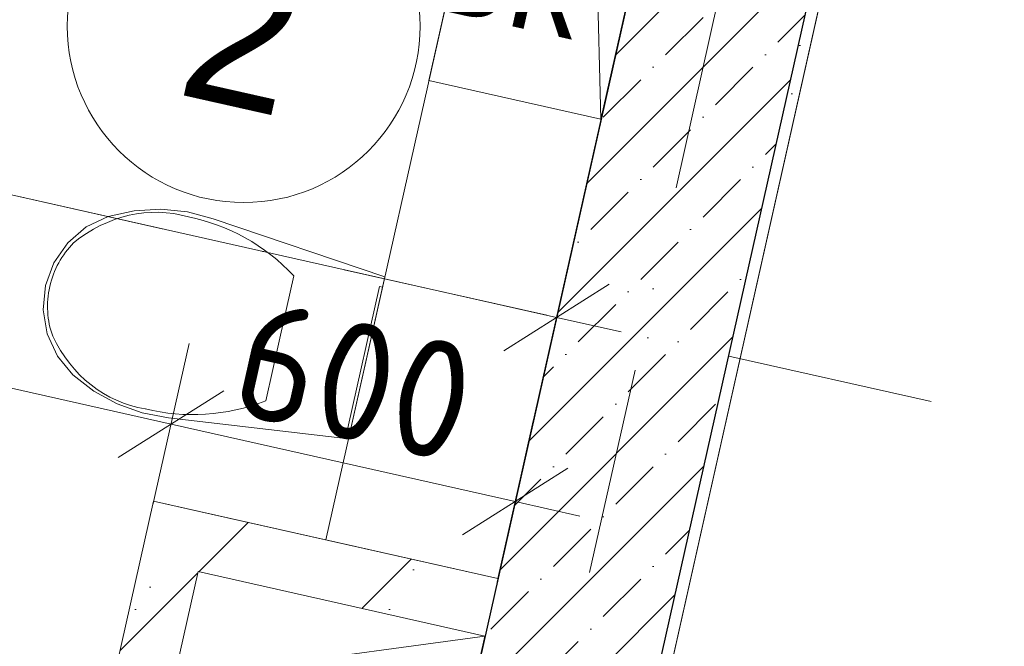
# Model space of a CAD drawing. Header units: millimetres. Extents: x -7213913 to -6999406, y 6129472 to 6470382.
# Tile 253 of 256: x -7193821 to -7192146, y 6186729 to 6187794. Entities that reach past the tile are written whole.
import ezdxf
from ezdxf.enums import TextEntityAlignment as Align

# ---------------------------------------------------------------- set-up
doc = ezdxf.new("R2010")
doc.units = ezdxf.units.MM
doc.header["$MEASUREMENT"] = 0
doc.linetypes.add('Штрихпунктирная', pattern=[670.277762, 352.777767, -176.388884, 0, -141.111112])
for name, color, linetype in [('S - квартира_помещение.АР', 7, 'Continuous'), ('S - МОП.АР', 7, 'Continuous'), ('АР-Мебель_Сантехника.АР', 7, 'Continuous'), ('АР-Стены_внутренние_пилоны.АР', 7, 'Continuous'), ('АР-Стены_Перегородки_межквартирные_200.АР', 7, 'Continuous'), ('АР-Чертеж-Оси_Осевые размеры.АР', 7, 'Continuous'), ('АР-Чертеж-Размеры.АР', 7, 'Continuous')]:
    doc.layers.add(name, color=color, linetype=linetype)
for name, color, linetype, lineweight in [('S - квартира_помещение.АР_Ном._пера__2', 8, 'Continuous', 15), ('S - МОП.АР_Ном._пера__2', 8, 'Continuous', 15), ('АР-Мебель_Сантехника.АР_Ном._пера__101', 252, 'Continuous', 0), ('АР-Стены_внутренние_пилоны.АР_Ном._пера__1', 7, 'Continuous', 30), ('АР-Стены_Перегородки_межквартирные_200.АР_Ном._пера__1', 7, 'Continuous', 30), ('АР-Чертеж-Оси_Осевые размеры.АР_Ном._пера__120', 7, 'Continuous', 0), ('АР-Чертеж-Размеры.АР_Ном._пера__1', 7, 'Continuous', 0), ('ИОС-Шахты и отверстия.АР_Ном._пера__1', 7, 'Continuous', 0), ('Паспорта Зон Archicad_Ном._пера__1', 7, 'Continuous', 0)]:
    doc.layers.add(name, color=color, linetype=linetype, lineweight=lineweight)
doc.styles.add('РЎР“Р•РќР•Р\xa0Р\x98Р\xa0_РЎРўР\x98Р›Р¬_1', font='txt')
doc.styles.add('РЎР“Р•РќР•Р\xa0Р\x98Р\xa0_РЎРўР\x98Р›Р¬_2', font='calibri.ttf')
doc.styles.add('РЎР“Р•РќР•Р\xa0Р\x98Р\xa0_РЎРўР\x98Р›Р¬_3', font='GOST_Common.ttf')
doc.styles.add('РЎР“Р•РќР•Р\xa0Р\x98Р\xa0_РЎРўР\x98Р›Р¬_4', font='arial.ttf')
doc.styles.add('РЎР“Р•РќР•Р\xa0Р\x98Р\xa0_РЎРўР\x98Р›Р¬_5', font='GOTHIC.TTF')
doc.dimstyles.new('СГЕНЕРИР_СТИЛЬ__4', dxfattribs={"dimtxt": 200, "dimasz": 142.5, "dimexe": 0.18, "dimexo": 0.0625, "dimgap": 0, "dimtad": 1, "dimdec": 0, "dimzin": 0, "dimdsep": 46, "dimtxsty": 'РЎР“Р•РќР•Р\xa0Р\x98Р\xa0_РЎРўР\x98Р›Р¬_3', "dimblk": 'ARROWHEAD_6', "dimblk1": 'ARROWHEAD_6', "dimblk2": 'ARROWHEAD_6', "dimcen": 0.09, "dimse1": 1, "dimse2": 1, "dimclrd": 7, "dimclre": 7, "dimclrt": 7, "dimazin": 0, "dimtfac": 1, "dimtdec": 4, "dimtmove": 2, "dimatfit": 3, "dimfxl": 1, "dimtolj": 1, "dimtzin": 0, "dimarcsym": 0})
doc.dimstyles.new('СГЕНЕРИР_СТИЛЬ__5', dxfattribs={"dimtxt": 200, "dimasz": 142.5, "dimexe": 0.18, "dimexo": 0.0625, "dimgap": 0, "dimtad": 1, "dimdec": 0, "dimzin": 0, "dimdsep": 46, "dimtxsty": 'РЎР“Р•РќР•Р\xa0Р\x98Р\xa0_РЎРўР\x98Р›Р¬_3', "dimblk": 'ARROWHEAD_6', "dimblk1": 'ARROWHEAD_6', "dimblk2": 'ARROWHEAD_6', "dimcen": 0.09, "dimse1": 1, "dimse2": 1, "dimclrd": 7, "dimclre": 7, "dimclrt": 7, "dimazin": 0, "dimtfac": 1, "dimtdec": 4, "dimtmove": 0, "dimatfit": 3, "dimfxl": 1, "dimtolj": 1, "dimtzin": 0, "dimarcsym": 0})
pattern_1 = [(45, (-6566190.34, 6562677.8), (-169.70563, 169.70563), []), (90, (-6566360.05, 6562847.5), (-216, 0), [0, -144, 0, -216]), (155, (-6566190.34, 6563017.2), (91.285545, 195.76248), [0, -105.6, 0, -182.4])]

# ---------------------------------------------------------------- blocks, each defined once
blk = doc.blocks.new('С_у_2_42_10', base_point=(-7193994.8, 6186917.3))
at = {"layer": 'S - квартира_помещение.АР_Ном._пера__2', "color": 8, "linetype": 'Continuous', "lineweight": 15, "flags": 128}
blk.add_lwpolyline([(-7195540.6, 6188571.4), (-7195672, 6187986), (-7195086.6, 6187854.5), (-7195421.9, 6186361.7), (-7193812, 6186000.1), (-7193592.9, 6186975.9), (-7193007.4, 6186844.4), (-7192759.8, 6187946.8)], close=True, dxfattribs=at)
at = {"layer": 'Паспорта Зон Archicad_Ном._пера__1', "color": 7, "linetype": 'Continuous', "lineweight": 0}
blk.add_circle((-7193439.8, 6187783.4), 300, dxfattribs=at)
at = {"layer": 'Паспорта Зон Archicad_Ном._пера__1', "color": 7, "lineweight": 0, "style": 'РЎР“Р•РќР•Р\xa0Р\x98Р\xa0_РЎРўР\x98Р›Р¬_1'}
blk.add_attdef('ROOM_NUMBER', text='', height=250, rotation=347.3417, dxfattribs=at).set_placement((-7193439.8, 6187770.7), align=Align.MIDDLE_CENTER)
at = {"layer": 'Паспорта Зон Archicad_Ном._пера__1', "color": 7, "lineweight": 0, "style": 'РЎР“Р•РќР•Р\xa0Р\x98Р\xa0_РЎРўР\x98Р›Р¬_2'}
blk.add_attdef('ROOM_AREA', text='', height=200, rotation=347.3417, dxfattribs=at).set_placement((-7193827.7, 6186627.7), align=Align.MIDDLE_RIGHT)
blk = doc.blocks.new('Коридор_5_57_10', base_point=(-7189263.8, 6194703.5))
at = {"layer": 'S - МОП.АР_Ном._пера__2', "color": 8, "linetype": 'Continuous', "lineweight": 15, "flags": 128}
blk.add_lwpolyline([(-7191099.4, 6184478.7), (-7190731.3, 6186117.9), (-7190693, 6186288.5), (-7191180.8, 6186398), (-7190283.5, 6190393.4), (-7189407, 6194295.8), (-7187528.7, 6193874), (-7187168.1, 6195479.6), (-7189046.4, 6195901.5), (-7188818.6, 6196915.6), (-7190340.7, 6197257.5), (-7190739.4, 6195482.3), (-7190758.9, 6195486.7), (-7190824.7, 6195194), (-7190805.2, 6195189.6), (-7191221.5, 6193335.7), (-7191470.3, 6192228.3), (-7191908.5, 6190276.9), (-7192300.8, 6188530.4), (-7192629.5, 6187066.9), (-7193451.2, 6183408)], dxfattribs=at)
at = {"layer": 'Паспорта Зон Archicad_Ном._пера__1', "color": 7, "lineweight": 0, "style": 'РЎР“Р•РќР•Р\xa0Р\x98Р\xa0_РЎРўР\x98Р›Р¬_3'}
blk.add_attdef('ROOM_NUMBER', text='', height=350, rotation=347.3417, dxfattribs=at).set_placement((-7191409.9, 6189483.6), align=Align.MIDDLE_CENTER)
at = {"layer": 'Паспорта Зон Archicad_Ном._пера__1', "color": 7, "lineweight": 0, "style": 'РЎР“Р•РќР•Р\xa0Р\x98Р\xa0_РЎРўР\x98Р›Р¬_2'}
blk.add_attdef('ROOM_AREA', text='', height=200, rotation=347.3417, dxfattribs=at).set_placement((-7191164.6, 6188898.1), align=Align.MIDDLE_RIGHT)
blk = doc.blocks.new('Унитаз 23[113]_10', base_point=(-7193230.7, 6187219.6))
at = {"layer": 'АР-Мебель_Сантехника.АР_Ном._пера__101', "color": 252, "linetype": 'Continuous', "lineweight": 0}
for p, q in [((-7193354.5, 6187359.1), (-7193378.4, 6187252.8)), ((-7193378.4, 6187252.8), (-7193402.3, 6187146.5))]:
    blk.add_line(p, q, dxfattribs=at)
at = {"layer": 'АР-Мебель_Сантехника.АР_Ном._пера__101', "color": 252, "linetype": 'Continuous', "lineweight": 0, "flags": 128}
for points in [[(-7193654.9, 6187141.3), (-7193694.6, 6187162.9), (-7193730.5, 6187190.5), (-7193756.7, 6187222.6), (-7193773.8, 6187260.3), (-7193780.7, 6187301.1), (-7193777, 6187342.3), (-7193762.7, 6187381.2), (-7193739, 6187415.1), (-7193707.4, 6187441.9), (-7193670.1, 6187459.8), (-7193625.8, 6187469.3), (-7193580.6, 6187471.9), (-7193535.6, 6187467.4), (-7193491.8, 6187455.9), (-7193199.8, 6187357.2), (-7193261.6, 6187082.1), (-7193567.8, 6187117.7), (-7193612.3, 6187126.1)], [(-7193203.7, 6187339.6), (-7193257.6, 6187099.6), (-7193262.5, 6187100.7), (-7193208.6, 6187340.7)]]:
    blk.add_lwpolyline(points, close=True, dxfattribs=at)
at = {"layer": 'АР-Мебель_Сантехника.АР_Ном._пера__101', "color": 252, "linetype": 'Continuous', "lineweight": 0}
for centre, major_axis, start_param, end_param in [((-7193602.3, 6187211.4), (56.3, 250.7), 6.227458, 7.128046), ((-7193618.4, 6187042.2), (93.2, 414.9), 5.753783, 6.306803), ((-7193651.5, 6187313.3), (30.4, 135.2), 0.938292, 1.564935), ((-7193651.2, 6187314.9), (30.4, 135.2), 1.576657, 2.203301), ((-7193563.1, 6187386), (56.3, 250.7), 2.296735, 3.197324), ((-7193505.3, 6187545.8), (93.2, 414.9), 3.117977, 3.670997)]:
    blk.add_ellipse(centre, major_axis=major_axis, ratio=0.875546, start_param=start_param, end_param=end_param, dxfattribs=at)
blk = doc.blocks.new('Символ Проема в Полу 21[121]_10', base_point=(-7192832.2, 6187624.9))
at = {"layer": 'ИОС-Шахты и отверстия.АР_Ном._пера__1', "color": 7, "linetype": 'Continuous', "lineweight": 0, "flags": 128}
for points in [[(-7192838.8, 6187871.7), (-7193059.1, 6187983.3), (-7193124.9, 6187690.6), (-7192832.2, 6187624.9)], [(-7192832.2, 6187624.9), (-7192766.4, 6187917.6), (-7193059.1, 6187983.3), (-7192838.8, 6187871.7)]]:
    blk.add_lwpolyline(points, close=True, dxfattribs=at)
at = {"layer": 'ИОС-Шахты и отверстия.АР_Ном._пера__1', "color": 7, "linetype": 'Continuous', "lineweight": 0, "insert": (-7192961.6, 6187733.2), "char_height": 150, "attachment_point": 8, "rotation": 347.3417, "style": 'РЎР“Р•РќР•Р\xa0Р\x98Р\xa0_РЎРўР\x98Р›Р¬_4'}
blk.add_mtext('\\A1;{\\pqc;\\pt0;\\fArial|b0|i0|c204|p0;\\c739502;\\W1.000000;ВК\\fArial|b0|i0|c204|p0;\\W1.000000;\\A1{\\H.66x;\\S^  ;}\\fArial|b0|i0|c204|p0;\\W1.000000;\\fArial|b0|i0|c204|p0;\\W1.000000;\\A1{\\H.66x;\\S^  ;}\\fArial|b0|i0|c204|p0;\\W1.000000;\\fArial|b0|i0|c204|p0;\\W1.000000;\\A1{\\H.66x;\\S^  ;}}', dxfattribs=at)
blk = doc.blocks.new('Символ Проема в Полу 21[132]_10', base_point=(-7193714.4, 6185978.2))
at = {"layer": 'ИОС-Шахты и отверстия.АР_Ном._пера__1', "color": 7, "linetype": 'Continuous', "lineweight": 0, "flags": 128}
for points in [[(-7193714.4, 6185978.2), (-7193517.2, 6186856.4), (-7193029.4, 6186746.8), (-7193414.7, 6186694.4)], [(-7193414.7, 6186694.4), (-7193029.4, 6186746.8), (-7193226.6, 6185868.6), (-7193714.4, 6185978.2)]]:
    blk.add_lwpolyline(points, close=True, dxfattribs=at)
at = {"layer": 'ИОС-Шахты и отверстия.АР_Ном._пера__1', "color": 7, "linetype": 'Continuous', "lineweight": 0, "insert": (-7193367.5, 6186284.5), "char_height": 150, "attachment_point": 8, "rotation": 347.3417, "style": 'РЎР“Р•РќР•Р\xa0Р\x98Р\xa0_РЎРўР\x98Р›Р¬_4'}
blk.add_mtext('\\A1;{\\pqc;\\pt0;\\fArial|b0|i0|c204|p0;\\c739502;\\W1.000000;ОВ\\fArial|b0|i0|c204|p0;\\W1.000000;\\A1{\\H.66x;\\S^  ;}\\fArial|b0|i0|c204|p0;\\W1.000000;\\fArial|b0|i0|c204|p0;\\W1.000000;\\A1{\\H.66x;\\S^  ;}\\fArial|b0|i0|c204|p0;\\W1.000000;\\fArial|b0|i0|c204|p0;\\W1.000000;\\A1{\\H.66x;\\S^  ;}}', dxfattribs=at)
blk = doc.blocks.new('Стена_257_10', base_point=(-7192970.8, 6186277.5))
at = {"layer": 'АР-Стены_внутренние_пилоны.АР', "linetype": 'Continuous', "lineweight": 0, "true_color": 0x000000}
h = blk.add_hatch(dxfattribs=at)
h.set_pattern_fill('ЖЕЛЕЗОБЕТОН__PROJECT__000A', color=18, style=0, pattern_type=2)
h.set_pattern_definition([(45, (-6566190.34, 6562677.8), (-84.852814, 84.852814), []), (45, (-6566232.77, 6562720.22), (-84.852814, 84.852814), [90, -30, 0, -30])])
h.paths.add_polyline_path([(-7192834.2, 6186246.8), (-7192198.7, 6189076.3), (-7192491.4, 6189142.1), (-7193126.9, 6186312.6)])
h = blk.add_hatch(dxfattribs=at)
h.set_pattern_fill('ШТУКАТУРКА__ГИПС_01_000A', color=18, style=0, pattern_type=2)
h.set_pattern_definition([(45, (-6566190.34, 6563027.8), (-111.369318, 111.369318), [0, -105, 0, -157.5]), (110, (-6565840.34, 6563027.8), (148.001588, 53.868173), [0, -77, 0, -133])])
h.paths.add_polyline_path([(-7192814.7, 6186242.4), (-7192179.2, 6189071.9), (-7192198.7, 6189076.3), (-7192834.2, 6186246.8)])
at = {"layer": 'АР-Стены_внутренние_пилоны.АР_Ном._пера__1', "color": 7, "linetype": 'Continuous', "lineweight": 30}
blk.add_line((-7192834.2, 6186246.8), (-7192198.7, 6189076.3), dxfattribs=at)
at = {"layer": 'АР-Стены_внутренние_пилоны.АР_Ном._пера__1', "color": 7, "linetype": 'Continuous', "lineweight": 30, "flags": 128}
blk.add_lwpolyline([(-7192491.4, 6189142.1), (-7193126.9, 6186312.6)], dxfattribs=at)
at = {"layer": 'АР-Стены_внутренние_пилоны.АР_Ном._пера__1', "color": 7, "linetype": 'Continuous', "lineweight": 0, "flags": 128}
blk.add_lwpolyline([(-7192814.7, 6186242.4), (-7192179.2, 6189071.9)], dxfattribs=at)
blk = doc.blocks.new('Стена_293_10', base_point=(-7193517.2, 6186856.4))
at = {"layer": 'АР-Стены_Перегородки_межквартирные_200.АР', "linetype": 'Continuous', "lineweight": 0, "true_color": 0x000000}
h = blk.add_hatch(dxfattribs=at)
h.set_pattern_fill('БУТ__50__000A', color=18, style=0, pattern_type=2)
h.set_pattern_definition(pattern_1)
h.paths.add_polyline_path([(-7193614.8, 6186878.3), (-7193517.2, 6186856.4), (-7193592.9, 6186975.8)])
h = blk.add_hatch(dxfattribs=at)
h.set_pattern_fill('БУТ__50__000A', color=18, style=0, pattern_type=2)
h.set_pattern_definition(pattern_1)
h.paths.add_polyline_path([(-7193592.9, 6186975.8), (-7193517.2, 6186856.4), (-7193495.3, 6186953.9)])
h = blk.add_hatch(dxfattribs=at)
h.set_pattern_fill('БУТ__50__000A', color=18, style=0, pattern_type=2)
h.set_pattern_definition(pattern_1)
h.paths.add_polyline_path([(-7193614.8, 6186878.3), (-7193812, 6186000.1), (-7193714.4, 6185978.2), (-7193517.2, 6186856.4)])
at = {"layer": 'АР-Стены_Перегородки_межквартирные_200.АР_Ном._пера__1', "color": 7, "linetype": 'Continuous', "lineweight": 15, "flags": 128}
for points in [[(-7193592.9, 6186975.8), (-7193812, 6186000.1)], [(-7193592.9, 6186975.8), (-7193495.3, 6186953.9)], [(-7193714.4, 6185978.2), (-7193517.2, 6186856.4)]]:
    blk.add_lwpolyline(points, dxfattribs=at)
blk = doc.blocks.new('Стена_294_10', base_point=(-7193517.2, 6186856.4))
at = {"layer": 'АР-Стены_Перегородки_межквартирные_200.АР', "linetype": 'Continuous', "lineweight": 0, "true_color": 0x000000}
h = blk.add_hatch(dxfattribs=at)
h.set_pattern_fill('БУТ__50__000A', color=18, style=0, pattern_type=2)
h.set_pattern_definition(pattern_1)
h.paths.add_polyline_path([(-7193517.2, 6186856.4), (-7193029.4, 6186746.8), (-7193007.4, 6186844.3), (-7193495.3, 6186953.9)])
at = {"layer": 'АР-Стены_Перегородки_межквартирные_200.АР_Ном._пера__1', "color": 7, "linetype": 'Continuous', "lineweight": 15, "flags": 128}
for points in [[(-7193007.4, 6186844.3), (-7193495.3, 6186953.9)], [(-7193517.2, 6186856.4), (-7193029.4, 6186746.8)]]:
    blk.add_lwpolyline(points, dxfattribs=at)
blk = doc.blocks.new('*D992', base_point=(-6566190.3, 6562677.8))
at = {"layer": 'АР-Чертеж-Размеры.АР_Ном._пера__1', "color": 7, "linetype": 'Continuous', "lineweight": 0, "transparency": 16777216}
for p, q in [((-7193653.1, 6187050.1), (-7193473.8, 6187163.5)), ((-7192947.2, 6187112.5), (-7193008.9, 6186838.1)), ((-7192978, 6186975.3), (-7193563.4, 6187106.8)), ((-7193067.7, 6186918.6), (-7192888.4, 6187032.1)), ((-7192868.3, 6186950.7), (-7192978, 6186975.3))]:
    blk.add_line(p, q, dxfattribs=at)
at = {"layer": 'АР-Чертеж-Размеры.АР_Ном._пера__1', "color": 7, "lineweight": 0, "transparency": 16777216, "insert": (-7193468.9, 6187126.6), "char_height": 200, "attachment_point": 7, "rotation": 347.3417, "style": 'РЎР“Р•РќР•Р\xa0Р\x98Р\xa0_РЎРўР\x98Р›Р¬_3'}
blk.add_mtext('\\A1;{\\pql;\\fGOST Common|b0|i0|c204|p0;\\W1.000000;600}', dxfattribs=at)
blk = doc.blocks.new('ARROWHEAD_6')
at = {"color": 0, "linetype": 'Continuous', "lineweight": 0}
for p, q in [((-0.5, -0.5), (0.5, 0.5)), ((0, 0), (-1, 0))]:
    blk.add_line(p, q, dxfattribs=at)
blk = doc.blocks.new('*D993', base_point=(-6566190.3, 6562677.8))
at = {"layer": 'АР-Чертеж-Размеры.АР_Ном._пера__1', "color": 7, "linetype": 'Continuous', "lineweight": 0, "transparency": 16777216}
for p, q in [((-7195142.5, 6187605.6), (-7195204.2, 6187331.2)), ((-7195083.7, 6187525.1), (-7195263, 6187411.6)), ((-7195173.4, 6187468.4), (-7195283.1, 6187493)), ((-7193563.4, 6187106.8), (-7195173.4, 6187468.4)), ((-7193532.6, 6187244), (-7193594.3, 6186969.6)), ((-7193653.1, 6187050.1), (-7193473.8, 6187163.5)), ((-7192978, 6186975.3), (-7193563.4, 6187106.8))]:
    blk.add_line(p, q, dxfattribs=at)
at = {"layer": 'АР-Чертеж-Размеры.АР_Ном._пера__1', "color": 7, "lineweight": 0, "transparency": 16777216, "insert": (-7194650.1, 6187391.9), "char_height": 200, "attachment_point": 7, "rotation": 347.3417, "style": 'РЎР“Р•РќР•Р\xa0Р\x98Р\xa0_РЎРўР\x98Р›Р¬_3'}
blk.add_mtext('\\A1;{\\pql;\\fGOST Common|b0|i0|c204|p0;\\W1.000000;1\xa0650}', dxfattribs=at)
blk = doc.blocks.new('*D1009', base_point=(-6566190.3, 6562677.8))
at = {"layer": 'АР-Чертеж-Размеры.АР_Ном._пера__1', "color": 7, "linetype": 'Continuous', "lineweight": 0, "transparency": 16777216}
for p, q in [((-7192811.2, 6186257.9), (-7192749.6, 6186532.3)), ((-7192690.8, 6186451.8), (-7192870, 6186338.3)), ((-7192890.1, 6186419.7), (-7192780.4, 6186395.1)), ((-7192780.4, 6186395.1), (-7190829, 6185956.8)), ((-7190859.8, 6185819.6), (-7190798.2, 6186094)), ((-7190918.6, 6185900.1), (-7190739.4, 6186013.6)), ((-7190829, 6185956.8), (-7190719.2, 6185932.2))]:
    blk.add_line(p, q, dxfattribs=at)
at = {"layer": 'АР-Чертеж-Размеры.АР_Ном._пера__1', "color": 7, "lineweight": 0, "transparency": 16777216, "insert": (-7192106.1, 6186284.6), "char_height": 200, "attachment_point": 7, "rotation": 347.3417, "style": 'РЎР“Р•РќР•Р\xa0Р\x98Р\xa0_РЎРўР\x98Р›Р¬_3'}
blk.add_mtext('\\A1;{\\pql;\\fGOST Common|b0|i0|c204|p0;\\W1.000000;2\xa0000}', dxfattribs=at)
blk = doc.blocks.new('*D1188', base_point=(-6566190.3, 6562677.8))
at = {"layer": 'АР-Чертеж-Размеры.АР_Ном._пера__1', "color": 7, "linetype": 'Continuous', "lineweight": 0, "transparency": 16777216}
for p, q in [((-7195072.2, 6187918.5), (-7195133.9, 6187644.1)), ((-7195013.4, 6187838), (-7195192.7, 6187724.6)), ((-7195103.1, 6187781.3), (-7195212.8, 6187806)), ((-7192907.7, 6187288.2), (-7195103.1, 6187781.3)), ((-7192876.9, 6187425.5), (-7192938.6, 6187151)), ((-7192997.4, 6187231.5), (-7192818.1, 6187345)), ((-7192798, 6187263.6), (-7192907.7, 6187288.2))]:
    blk.add_line(p, q, dxfattribs=at)
at = {"layer": 'АР-Чертеж-Размеры.АР_Ном._пера__1', "color": 7, "lineweight": 0, "transparency": 16777216, "insert": (-7194588.1, 6187706.6), "char_height": 200, "attachment_point": 7, "rotation": 347.3417, "style": 'РЎР“Р•РќР•Р\xa0Р\x98Р\xa0_РЎРўР\x98Р›Р¬_3'}
blk.add_mtext('\\A1;{\\pql;\\fGOST Common|b0|i0|c204|p0;\\W1.000000;2\xa0250}', dxfattribs=at)
blk = doc.blocks.new('Стандартный Маркер Сетки[188]_10', base_point=(-7206672, 6190379.6))
at = {"layer": 'АР-Чертеж-Оси_Осевые размеры.АР_Ном._пера__120', "color": 7, "linetype": 'Штрихпунктирная', "lineweight": 0}
blk.add_line((-7205696.3, 6190160.5), (-7181457, 6184716.5), dxfattribs=at)
at = {"layer": 'АР-Чертеж-Оси_Осевые размеры.АР_Ном._пера__120', "color": 7, "lineweight": 0, "style": 'РЎР“Р•РќР•Р\xa0Р\x98Р\xa0_РЎРўР\x98Р›Р¬_5'}
blk.add_attdef('AC_MarkerText_1', text='', height=350, rotation=347.3418, dxfattribs=at).set_placement((-7207089.9, 6190670.3), align=Align.TOP_CENTER)
blk = doc.blocks.new('Стандартный Маркер Сетки[191]_10', base_point=(-7206672, 6190379.6))
at = {"layer": 'АР-Чертеж-Оси_Осевые размеры.АР_Ном._пера__120', "color": 7, "linetype": 'Штрихпунктирная', "lineweight": 0}
blk.add_line((-7205696.3, 6190160.5), (-7181550.6, 6184737.5), dxfattribs=at)
at = {"layer": 'АР-Чертеж-Оси_Осевые размеры.АР_Ном._пера__120', "color": 7, "lineweight": 0, "style": 'РЎР“Р•РќР•Р\xa0Р\x98Р\xa0_РЎРўР\x98Р›Р¬_5'}
blk.add_attdef('AC_MarkerText_1', text='', height=350, rotation=347.3418, dxfattribs=at).set_placement((-7207089.9, 6190670.3), align=Align.TOP_CENTER)
blk = doc.blocks.new('Стандартный Маркер Сетки[209]_10', base_point=(-7206672, 6190379.6))
at = {"layer": 'АР-Чертеж-Оси_Осевые размеры.АР_Ном._пера__120', "color": 7, "linetype": 'Штрихпунктирная', "lineweight": 0}
blk.add_line((-7205696.3, 6190160.5), (-7181457, 6184716.5), dxfattribs=at)
at = {"layer": 'АР-Чертеж-Оси_Осевые размеры.АР_Ном._пера__120', "color": 7, "lineweight": 0, "style": 'РЎР“Р•РќР•Р\xa0Р\x98Р\xa0_РЎРўР\x98Р›Р¬_5'}
blk.add_attdef('AC_MarkerText_1', text='', height=350, rotation=347.3418, dxfattribs=at).set_placement((-7207089.9, 6190670.3), align=Align.TOP_CENTER)
blk = doc.blocks.new('Стандартный Маркер Сетки[216]_10', base_point=(-7206672, 6190379.6))
at = {"layer": 'АР-Чертеж-Оси_Осевые размеры.АР_Ном._пера__120', "color": 7, "linetype": 'Штрихпунктирная', "lineweight": 0}
blk.add_line((-7205696.3, 6190160.5), (-7181550.6, 6184737.5), dxfattribs=at)
at = {"layer": 'АР-Чертеж-Оси_Осевые размеры.АР_Ном._пера__120', "color": 7, "lineweight": 0, "style": 'РЎР“Р•РќР•Р\xa0Р\x98Р\xa0_РЎРўР\x98Р›Р¬_5'}
blk.add_attdef('AC_MarkerText_1', text='', height=350, rotation=347.3418, dxfattribs=at).set_placement((-7207089.9, 6190670.3), align=Align.TOP_CENTER)
blk = doc.blocks.new('Стандартный Маркер Сетки[218]_10', base_point=(-7189470, 6201910.2))
at = {"layer": 'АР-Чертеж-Оси_Осевые размеры.АР_Ном._пера__120', "color": 7, "linetype": 'Штрихпунктирная', "lineweight": 0}
blk.add_line((-7189689.1, 6200934.5), (-7204461.2, 6135162.5), dxfattribs=at)
at = {"layer": 'АР-Чертеж-Оси_Осевые размеры.АР_Ном._пера__120', "color": 7, "lineweight": 0, "style": 'РЎР“Р•РќР•Р\xa0Р\x98Р\xa0_РЎРўР\x98Р›Р¬_5'}
blk.add_attdef('AC_MarkerText_1', text='', height=350, rotation=347.3418, dxfattribs=at).set_placement((-7204719.9, 6133880.1), align=Align.TOP_CENTER)

msp = doc.modelspace()

# ---------------------------------------------------------------- linework, layer by layer
at = {"layer": 'S - квартира_помещение.АР', "color": 254, "linetype": 'Continuous', "lineweight": 0, "true_color": 0xd8d8d8, "flags": 128}
msp.add_lwpolyline([(-7195540.6, 6188571.4), (-7195672, 6187986), (-7195086.6, 6187854.5), (-7195421.9, 6186361.7), (-7193812, 6186000.1), (-7193592.9, 6186975.9), (-7193007.4, 6186844.4), (-7192759.8, 6187946.8)], close=True, dxfattribs=at)
at = {"layer": 'S - МОП.АР', "color": 254, "linetype": 'Continuous', "lineweight": 0, "true_color": 0xdadada, "flags": 128}
msp.add_lwpolyline([(-7191099.4, 6184478.7), (-7190731.3, 6186117.9), (-7190693, 6186288.5), (-7191180.8, 6186398), (-7190283.5, 6190393.4), (-7189407, 6194295.8), (-7187528.7, 6193874), (-7187168.1, 6195479.6), (-7189046.4, 6195901.5), (-7188818.6, 6196915.6), (-7190340.7, 6197257.5), (-7190739.4, 6195482.3), (-7190758.9, 6195486.7), (-7190824.7, 6195194), (-7190805.2, 6195189.6), (-7191221.5, 6193335.7), (-7191470.3, 6192228.3), (-7191908.5, 6190276.9), (-7192300.8, 6188530.4), (-7192629.5, 6187066.9), (-7193451.2, 6183408)], dxfattribs=at)
at = {"layer": 'АР-Мебель_Сантехника.АР_Ном._пера__101', "color": 252, "linetype": 'Continuous', "lineweight": 0}
msp.add_lwpolyline([(-7193007.4, 6186844.3), (-7193300.2, 6186910.1), (-7193051.4, 6188017.4), (-7192758.7, 6187951.7)], close=True, dxfattribs=at)

# ---------------------------------------------------------------- block references
at = {"layer": 'S - квартира_помещение.АР', "color": 7, "linetype": 'Continuous', "lineweight": 0}
ref = msp.add_blockref('С_у_2_42_10', (-7193994.8, 6186917.3), dxfattribs=at)
ref.add_attrib('ROOM_NUMBER', '2', dxfattribs={"layer": 'Паспорта Зон Archicad_Ном._пера__1', "color": 7, "lineweight": 0, "height": 250, "rotation": 347.3417, "style": 'РЎР“Р•РќР•Р\xa0Р\x98Р\xa0_РЎРўР\x98Р›Р¬_1'}).set_placement((-7193439.8, 6187770.7), align=Align.MIDDLE_CENTER)
at = {"layer": 'S - МОП.АР', "color": 7, "linetype": 'Continuous', "lineweight": 0}
msp.add_blockref('Коридор_5_57_10', (-7189263.8, 6194703.5), dxfattribs=at)
at = {"layer": 'АР-Мебель_Сантехника.АР', "color": 252, "linetype": 'Continuous', "lineweight": 0}
msp.add_blockref('Унитаз 23[113]_10', (-7193230.7, 6187219.6), dxfattribs=at)
at = {"layer": 'АР-Стены_внутренние_пилоны.АР', "color": 7, "lineweight": 0}
msp.add_blockref('Стена_257_10', (-7192970.8, 6186277.5), dxfattribs=at)
at = {"layer": 'АР-Стены_Перегородки_межквартирные_200.АР', "color": 7, "lineweight": 0}
for name in ['Стена_293_10', 'Стена_294_10']:
    msp.add_blockref(name, (-7193517.2, 6186856.4), dxfattribs=at)
at = {"layer": 'АР-Чертеж-Оси_Осевые размеры.АР', "color": 8, "linetype": 'Continuous', "lineweight": 15}
for name, p in [('Стандартный Маркер Сетки[218]_10', (-7189470, 6201910.2)), ('Стандартный Маркер Сетки[188]_10', (-7206672, 6190379.6)), ('Стандартный Маркер Сетки[191]_10', (-7206672, 6190379.6)), ('Стандартный Маркер Сетки[209]_10', (-7206672, 6190379.6)), ('Стандартный Маркер Сетки[216]_10', (-7206672, 6190379.6))]:
    msp.add_blockref(name, p, dxfattribs=at)
at = {"layer": 'ИОС-Шахты и отверстия.АР_Ном._пера__1', "color": 7, "linetype": 'Continuous', "lineweight": 0}
for name, p in [('Символ Проема в Полу 21[121]_10', (-7192832.2, 6187624.9)), ('Символ Проема в Полу 21[132]_10', (-7193714.4, 6185978.2))]:
    msp.add_blockref(name, p, dxfattribs=at)

# ---------------------------------------------------------------- dimensions: what is measured, and where the dimension line sits
at = {"layer": 'АР-Чертеж-Размеры.АР', "color": 7, "linetype": 'Continuous', "lineweight": 0}
for base, p1, p2, angle, dimstyle, picture, middle in [((-7195103.1, 6187781.3), (-7193007.4, 6186844.3), (-7195086.6, 6187854.5), 167.3417, 'СГЕНЕРИР_СТИЛЬ__4', '*D1188', (-7194231.4, 6187729)), ((-7195173.4, 6187468.4), (-7193592.9, 6186975.8), (-7195173.4, 6187468.4), 167.3417, 'СГЕНЕРИР_СТИЛЬ__5', '*D993', (-7194293.5, 6187414.2)), ((-7193563.4, 6187106.8), (-7192978, 6186975.3), (-7193592.9, 6186975.8), 167.3417, 'СГЕНЕРИР_СТИЛЬ__5', '*D992', (-7193224.3, 6187174.1)), ((-7190829, 6185956.8), (-7192715, 6186686.3), (-7190763.6, 6186248.1), 347.3417, 'СГЕНЕРИР_СТИЛЬ__5', '*D1009', (-7191749.5, 6186307))]:
    dim = msp.add_linear_dim(base=base, p1=p1, p2=p2, angle=angle, dimstyle=dimstyle, dxfattribs=at)
    dim.commit()
    dim.dimension.update_dxf_attribs({"geometry": picture, "text_midpoint": middle, "dimtype": 160, "text_rotation": 347.3417})

doc.saveas('drawing.dxf')
